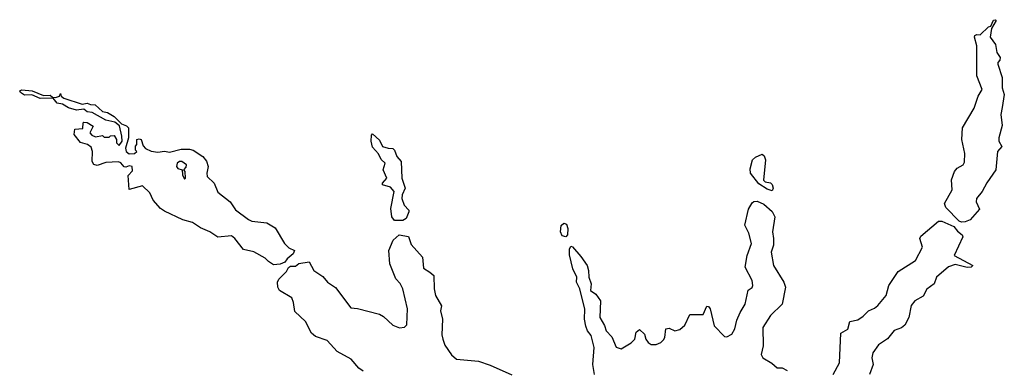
# Model space of a CAD drawing. Extents: x 2601477 to 2753313, y 449408 to 581029.
# Tile 67 of 203: x 2655382 to 2661248, y 474422 to 476500. Entities that reach past the tile are written whole.
import ezdxf

# ---------------------------------------------------------------- set-up
doc = ezdxf.new("R2010")
doc.units = 0

msp = doc.modelspace()

# ---------------------------------------------------------------- linework, layer by layer
at = {"layer": '0CON05XD'}
for points in [[(2660993.2, 475293.2), (2660980, 475300), (2660900.5, 475380.5), (2660891.9, 475405), (2660937.9, 475485), (2660934, 475545), (2660951.1, 475595), (2660967.5, 475615), (2661002.5, 475635), (2661010, 475650), (2661013, 475703), (2660995.5, 475785), (2660998, 475855), (2661068.3, 475971.7), (2661092, 476045), (2661115.9, 476084.1), (2661084, 476165), (2661083.6, 476343.6), (2661070, 476395), (2661072.5, 476405), (2661085, 476412.5), (2661105, 476410), (2661153.6, 476456.4), (2661168.3, 476461.7), (2661183.6, 476496.4), (2661195, 476500), (2661200, 476495), (2661172.5, 476447.5), (2661163.3, 476395), (2661195, 476352.5), (2661202.5, 476305), (2661222.5, 476275), (2661221.7, 476258.3), (2661210, 476245), (2661210, 476235), (2661235.6, 476155), (2661236.1, 476093.9), (2661248, 476055), (2661234.3, 475975.7), (2661227.1, 475935), (2661235, 475870), (2661216, 475795), (2661216.2, 475775), (2661233.3, 475745), (2661207.5, 475715), (2661197.8, 475605), (2661143.2, 475526.8), (2661116.5, 475475), (2661082.2, 475435), (2661079.5, 475415), (2661099.5, 475370.5), (2661045, 475306.5), (2661015, 475294.4), (2660993.2, 475293.2)], [(2656895, 475039.4), (2656865, 475057.8), (2656845, 475078.6), (2656776.8, 475116.8), (2656715, 475129.2), (2656665, 475196.2), (2656645, 475211.2), (2656563.6, 475203.6), (2656515.4, 475235.4), (2656458.8, 475258.8), (2656411.8, 475291.8), (2656355, 475307.7), (2656245, 475357.8), (2656221.5, 475375), (2656177.8, 475425), (2656158.2, 475468.2), (2656115, 475510), (2656035, 475487.5), (2656028.3, 475571.7), (2656055, 475600), (2656052.5, 475625), (2656035, 475628.8), (2656015, 475620), (2656005, 475622.5), (2655985, 475646.7), (2655971.7, 475651.7), (2655895, 475648.8), (2655845, 475631.2), (2655825, 475636.7), (2655814.2, 475655), (2655816.2, 475715), (2655809.2, 475739.2), (2655786.2, 475756.2), (2655745, 475767.5), (2655707.5, 475815), (2655711.7, 475848.3), (2655758.3, 475851.7), (2655760, 475885), (2655765, 475890), (2655785, 475887.5), (2655820, 475865), (2655800, 475825), (2655811.7, 475811.7), (2655835, 475802.5), (2655875, 475810), (2655885, 475800), (2655915, 475800), (2655923, 475807), (2655945, 475810), (2655960, 475785), (2655960, 475765), (2655975, 475750), (2655993.3, 475775), (2655990, 475805), (2655976.4, 475866.4), (2655948.3, 475888.3), (2655895, 475901.2), (2655815, 475946), (2655785, 475950.8), (2655765, 475966.7), (2655721.2, 475961.2), (2655672.5, 475975), (2655637.1, 475997.1), (2655605, 476002.5), (2655582.5, 476032.5), (2655505, 476030.8), (2655455, 476051.2), (2655410.3, 476050.3), (2655386.7, 476065), (2655382.5, 476075), (2655395, 476081.2), (2655455.9, 476075.9), (2655525, 476048.8), (2655565, 476050), (2655578.3, 476038.3), (2655595, 476036.7), (2655620, 476045), (2655625, 476060), (2655630, 476045), (2655645, 476031.2), (2655755, 475996.7), (2655785, 476002.5), (2655805, 475993.8), (2655831.7, 475991.7), (2655875, 475953.3), (2655905.9, 475945.9), (2655945, 475923.3), (2655988.8, 475878.8), (2656018, 475868), (2656030, 475855), (2656030, 475795), (2656013.3, 475735), (2656016.7, 475715), (2656035, 475701.2), (2656067, 475703), (2656080, 475715), (2656072.5, 475722.5), (2656073, 475747), (2656080, 475755), (2656080, 475785), (2656095, 475790), (2656106, 475785), (2656117.7, 475747.7), (2656131.7, 475731.7), (2656166.4, 475716.4), (2656205, 475711.1), (2656245, 475716.7), (2656275, 475710.8), (2656345, 475728.6), (2656395, 475728), (2656415, 475722), (2656473.3, 475685), (2656495.9, 475655.9), (2656505.8, 475625), (2656497.1, 475585), (2656500, 475565), (2656540.5, 475525), (2656562.2, 475472.2), (2656637.1, 475415), (2656667.3, 475367.3), (2656745, 475308.9), (2656765, 475300), (2656855, 475288.8), (2656905, 475258.6), (2656960, 475165), (2656985, 475140), (2657018.8, 475125), (2657010.8, 475105), (2656975, 475074.2), (2656962.5, 475055), (2656935, 475042.7), (2656895, 475039.4)], [(2657615, 475302.5), (2657598.6, 475325), (2657594.4, 475375), (2657614, 475475), (2657592.4, 475502.4), (2657543.8, 475515), (2657544.3, 475525.7), (2657568.8, 475555), (2657547.5, 475605), (2657560, 475645), (2657535, 475666.7), (2657520, 475700), (2657485, 475740), (2657476, 475775), (2657477.5, 475812.5), (2657485, 475820), (2657525, 475782.5), (2657543.3, 475745), (2657576.7, 475733.3), (2657605, 475732.5), (2657615, 475722.5), (2657630, 475685), (2657655.6, 475655), (2657658.6, 475555), (2657677.9, 475495), (2657660, 475455), (2657658.5, 475435), (2657672.5, 475395), (2657700, 475365), (2657700.6, 475355), (2657684.4, 475315.6), (2657665, 475303.1), (2657615, 475302.5)], [(2659865, 475480), (2659835, 475490), (2659785, 475522.5), (2659736, 475585), (2659735, 475610), (2659747.5, 475665), (2659765, 475680), (2659805, 475697.5), (2659818.3, 475688.3), (2659826, 475665), (2659814.2, 475544.2), (2659823.9, 475533.9), (2659855, 475527.1), (2659865, 475518), (2659872, 475495), (2659865, 475480)], [(2656365, 475550), (2656370, 475555), (2656367.5, 475595), (2656360, 475605), (2656375, 475620), (2656376.7, 475635), (2656347.5, 475655), (2656335, 475653.8), (2656320, 475645), (2656316.7, 475625), (2656325, 475613.8), (2656350, 475605), (2656353.3, 475575), (2656365, 475550)], [(2658806.7, 474385), (2658797.1, 474445), (2658805.5, 474545.5), (2658787.2, 474617.2), (2658765.6, 474645), (2658755, 474672.5), (2658746.7, 474715), (2658748.8, 474775), (2658718.5, 474895), (2658700, 474935), (2658702, 474965), (2658677.3, 475015), (2658657.9, 475097.9), (2658656.9, 475133.1), (2658665, 475149.2), (2658675, 475145.6), (2658725, 475089.2), (2658762.9, 475035), (2658771.9, 475005), (2658772.3, 474965), (2658787.5, 474925), (2658782, 474885), (2658815, 474864.4), (2658842.2, 474825), (2658838.5, 474725), (2658867.2, 474677.2), (2658876, 474645), (2658910.3, 474610.3), (2658935, 474548.8), (2658965, 474538.8), (2659025, 474573.3), (2659046.7, 474595), (2659055, 474637.5), (2659075, 474653.3), (2659105, 474626.2), (2659112.5, 474595), (2659126.2, 474575), (2659145, 474562.9), (2659175, 474563.1), (2659201.2, 474575), (2659218.3, 474591.7), (2659225.6, 474605), (2659232.1, 474657.9), (2659251.4, 474661.4), (2659285, 474646), (2659315, 474654), (2659345, 474678.8), (2659375, 474743.3), (2659455, 474743.3), (2659475, 474793.3), (2659485, 474791.2), (2659495.5, 474775.5), (2659519.2, 474675), (2659580.9, 474610.9), (2659595, 474608.6), (2659624.4, 474625), (2659642.7, 474657.3), (2659655, 474708), (2659675.4, 474755), (2659704.7, 474805), (2659721.4, 474888.6), (2659745, 474903.3), (2659750, 474915), (2659745, 474946.2), (2659704.7, 475025), (2659717.1, 475095), (2659741.3, 475165), (2659727, 475227), (2659702.5, 475275), (2659725, 475371.2), (2659745, 475407.5), (2659755, 475415.7), (2659775, 475418.6), (2659815, 475401.2), (2659865, 475356.2), (2659880, 475325), (2659866.3, 475236.3), (2659873.5, 475196.5), (2659872.7, 475155), (2659858.5, 475115), (2659872.5, 475035), (2659935.2, 474935.2), (2659944, 474905), (2659924, 474805), (2659855, 474736.9), (2659809.2, 474665), (2659810.5, 474555), (2659799.2, 474505), (2659809.2, 474485), (2659863.4, 474453.4), (2659895, 474424.2), (2659925, 474424.3), (2659955, 474408.9)], [(2658635, 475206.5), (2658615, 475212.5), (2658603.8, 475235), (2658607.6, 475272.4), (2658625, 475288), (2658640.4, 475280.4), (2658648.4, 475255), (2658645, 475216.7), (2658635, 475206.5)], [(2660228.5, 474385), (2660265.3, 474454.7), (2660275, 474632), (2660315, 474656), (2660328.1, 474701.9), (2660375, 474711.1), (2660407.7, 474732.3), (2660438.1, 474765), (2660475, 474780.9), (2660495, 474796.7), (2660544.5, 474855), (2660559.6, 474915), (2660615, 474998.5), (2660719.6, 475065), (2660760.2, 475145), (2660745.4, 475195), (2660749.9, 475210.1), (2660855, 475298.6), (2660875, 475299.2), (2660948.2, 475268.2), (2660968.6, 475238.6), (2660997.4, 475217.4), (2661000, 475205), (2660948.8, 475095), (2661060, 475035), (2661050, 475025), (2661026.7, 475023.3), (2660955, 475041.5), (2660915, 475026.4), (2660845, 474965.7), (2660829.2, 474925), (2660785.9, 474894.1), (2660765, 474851.9), (2660715.3, 474824.7), (2660692.7, 474797.2), (2660679.6, 474725), (2660655, 474679.5), (2660635, 474662.9), (2660592.6, 474647.4), (2660552.2, 474597.8), (2660498, 474562), (2660465.5, 474515), (2660458.5, 474485), (2660466.1, 474445), (2660444.2, 474385.8)], [(2657429.2, 474405), (2657402.5, 474422.5), (2657357.1, 474477.1), (2657272.9, 474522.9), (2657215, 474587.1), (2657145, 474611.8), (2657121.1, 474631.1), (2657085, 474700), (2657020.8, 474760.8), (2657013.8, 474815), (2657002.9, 474842.9), (2656930, 474885), (2656919.4, 474905), (2656918, 474935), (2656927, 474953), (2656971.7, 474998.3), (2656983.8, 475023.8), (2656995, 475030), (2657025, 475031.4), (2657045, 475045.8), (2657107.5, 475057.5), (2657134.1, 475004.1), (2657188.6, 474968.6), (2657215.3, 474935.3), (2657264.1, 474904.1), (2657355, 474782), (2657395, 474778), (2657525, 474744.6), (2657550, 474730), (2657605, 474678.2), (2657645, 474663.3), (2657675, 474668.1), (2657688.2, 474681.8), (2657693.6, 474776.4), (2657665.5, 474895), (2657648.1, 474928.1), (2657622.9, 474955), (2657588.2, 475045), (2657580.8, 475125), (2657607.5, 475185), (2657643, 475217), (2657698.3, 475208.3), (2657715, 475160), (2657782.5, 475085), (2657788.8, 475018.8), (2657825.6, 474995.6), (2657850, 474975), (2657852.2, 474895), (2657859.4, 474855), (2657895.7, 474795), (2657890, 474765), (2657902.2, 474715), (2657898.2, 474621.8), (2657902.4, 474595), (2657915, 474560), (2657955, 474501.4), (2657985, 474476.7), (2658115, 474464.5), (2658185, 474440.8), (2658315, 474383.1)]]:
    msp.add_lwpolyline(points, dxfattribs=at)

doc.saveas('drawing.dxf')
